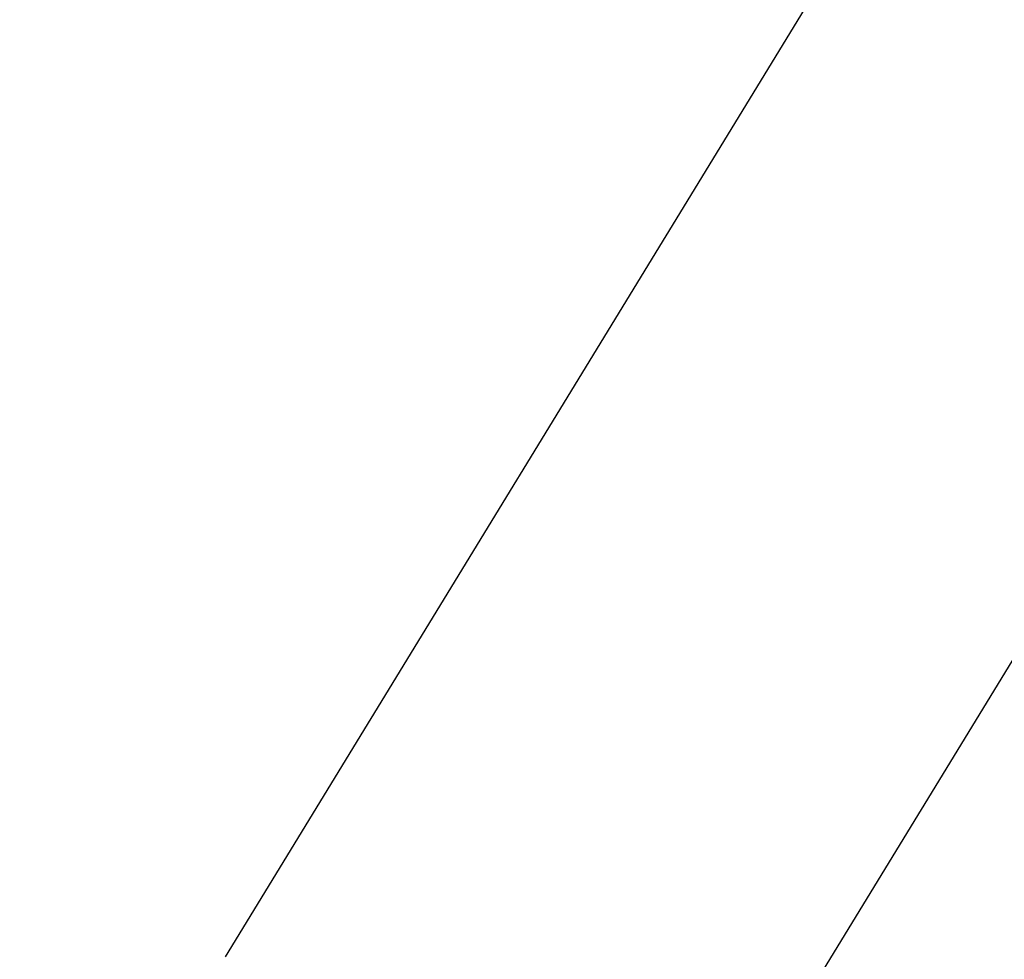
# Model space of a CAD drawing. Header units: inches. Extents: x 18 to 846, y -67 to 561.
# Tile 236 of 256: x 131.913 to 132.267, y 315.263 to 315.6. Entities that reach past the tile are written whole.
import ezdxf

# ---------------------------------------------------------------- set-up
doc = ezdxf.new("R2010")
doc.units = ezdxf.units.IN
doc.header["$LTSCALE"] = 24
doc.header["$MEASUREMENT"] = 0
doc.layers.add('Visible (ANSI)', color=7, linetype='Continuous', lineweight=30)

msp = doc.modelspace()

# ---------------------------------------------------------------- linework, layer by layer
at = {"layer": 'Visible (ANSI)'}
for p, q in [((132.02316, 314.96612), (132.8467, 316.31405)), ((132.60935, 316.28232), (131.98686, 315.26346))]:
    msp.add_line(p, q, dxfattribs=at)
msp.add_open_spline([(127.3164, 311.14216), (127.64007, 310.89897), (127.90319, 310.43779), (129.20505, 309.93745), (130.06674, 309.80996), (131.07829, 309.87715), (131.75373, 310.18762), (132.50247, 310.62757), (132.97757, 311.49177), (133.07728, 311.94934), (133.11764, 312.37848), (133.04277, 313.15265), (132.51984, 313.9143), (132.06049, 314.18947), (131.74609, 314.39947), (131.0133, 314.64773), (130.67964, 314.78306), (130.25955, 314.93587), (130.12772, 315.0128), (129.95565, 315.11294), (129.9213, 315.25579), (129.9406, 315.35736), (130.00189, 315.46046), (130.17478, 315.52419), (130.41525, 315.55949), (130.59488, 315.55717), (131.02427, 315.45628), (131.48586, 315.23711), (131.74767, 314.99286), (131.9489, 314.77211), (132.05747, 314.66552)], degree=4, knots=[0, 0, 0, 0, 0, 0.107991, 0.154721, 0.201249, 0.247092, 0.294045, 0.337268, 0.377117, 0.415859, 0.454911, 0.494638, 0.534662, 0.574373, 0.610521, 0.645386, 0.677292, 0.703632, 0.725706, 0.744086, 0.761302, 0.778538, 0.797356, 0.818035, 0.842792, 0.870677, 0.899937, 0.930619, 1, 1, 1, 1, 1], dxfattribs=at)

doc.saveas('drawing.dxf')
